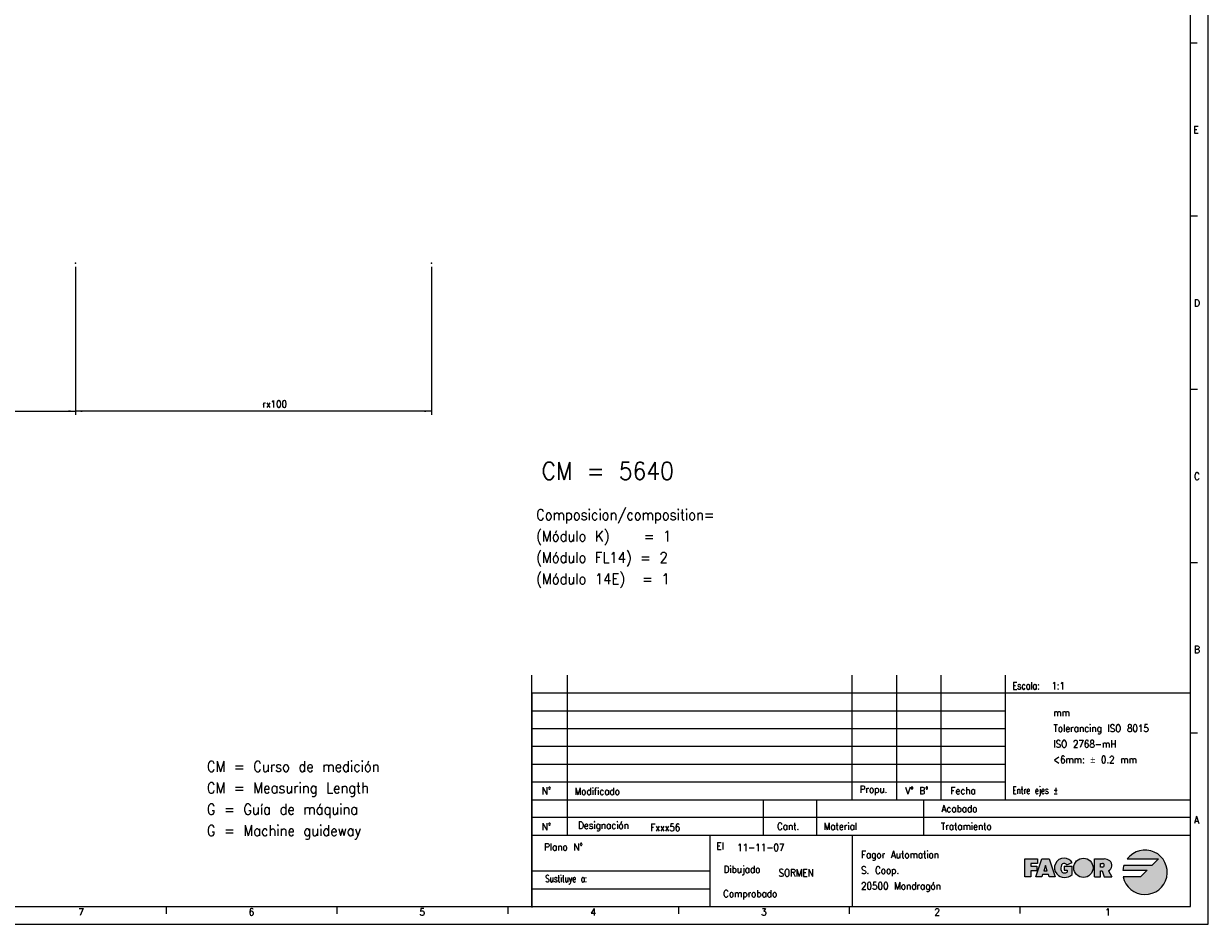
# Model space of a CAD drawing. Header units: inches. Extents: x -381 to 6628, y -418 to 176.
# Tile 10 of 27: x 126 to 459, y -418 to -165. Entities that reach past the tile are written whole.
import ezdxf

# ---------------------------------------------------------------- set-up
doc = ezdxf.new("R2010")
doc.units = ezdxf.units.IN
doc.layers.add('1', color=7, linetype='Continuous')
doc.styles.add('CONVERTER_12', font='txt.shx', dxfattribs={"width": 0.9})
doc.styles.add('CONVERTER_13', font='txt.shx', dxfattribs={"width": 0.81})
doc.styles.add('CONVERTER_14', font='txt.shx', dxfattribs={"width": 0.72})
doc.dimstyles.new('ME10_DIM_52', dxfattribs={"dimtxt": 2, "dimasz": 2, "dimexe": 1, "dimexo": 1, "dimgap": 1, "dimtad": 1, "dimdsep": 46, "dimtxsty": 'CONVERTER_12', "dimsah": 1, "dimcen": 0.09, "dimclrd": 2, "dimclre": 2, "dimclrt": 2, "dimadec": 0, "dimazin": 0, "dimtfac": 1, "dimtdec": 4, "dimtix": 1, "dimtmove": 0, "dimatfit": 3, "dimfxl": 1, "dimtolj": 1, "dimtzin": 0, "dimarcsym": 0})
doc.dimstyles.new('ME10_DIM_53', dxfattribs={"dimtxt": 2, "dimasz": 2, "dimexe": 1, "dimexo": 1, "dimgap": 1, "dimtad": 1, "dimdsep": 46, "dimtxsty": 'CONVERTER_12', "dimsah": 1, "dimcen": 0.09, "dimclrd": 2, "dimclre": 2, "dimclrt": 2, "dimadec": 0, "dimazin": 0, "dimtfac": 1, "dimtdec": 4, "dimtix": 1, "dimtmove": 0, "dimatfit": 3, "dimfxl": 1, "dimtolj": 1, "dimtzin": 0, "dimarcsym": 0})

# ---------------------------------------------------------------- blocks, each defined once
blk = doc.blocks.new('Alzado1__53', base_point=(-7.61971641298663, -226.9593064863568))
at = {"layer": '1', "color": 7}
blk.add_point((240.680731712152, -232.6909571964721), dxfattribs=at)
blk = doc.blocks.new('1__56', base_point=(-72.84170063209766, -239.5242131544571))
blk.add_blockref('Alzado1__53', (-7.61971641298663, -226.9593064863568))
blk = doc.blocks.new('*D113')
at = {"layer": '1', "color": 2, "linetype": 'Continuous'}
for p, q in [((140.680731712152, -233.6909571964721), (140.680731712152, -275.2266028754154)), ((240.680731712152, -233.6909571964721), (240.680731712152, -275.2266028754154)), ((240.680731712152, -274.2266028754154), (140.680731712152, -274.2266028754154))]:
    blk.add_line(p, q, dxfattribs=at)
at = {"layer": '1', "color": 2}
for points in [[(142.680731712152, -273.9632978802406), (142.680731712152, -274.4899078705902), (140.680731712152, -274.2266028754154)], [(238.680731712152, -274.4899078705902), (238.680731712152, -273.9632978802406), (240.680731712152, -274.2266028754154)]]:
    blk.add_solid(points, dxfattribs=at)
at = {"layer": '1', "color": 2, "insert": (193.1950855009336, -273.2266108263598), "char_height": 2, "attachment_point": 7, "rotation": 0.00013888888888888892, "line_spacing_factor": 0.60024009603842, "style": 'CONVERTER_12'}
blk.add_mtext('\\C2;rx\\C2;100', dxfattribs=at)
blk = doc.blocks.new('*D114')
at = {"layer": '1', "color": 2, "linetype": 'Continuous'}
for p, q in [((40.68073171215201, -233.6909571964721), (40.68073171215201, -275.2266028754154)), ((140.680731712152, -233.6909571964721), (140.680731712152, -275.2266028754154)), ((40.68073171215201, -274.2266028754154), (140.680731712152, -274.2266028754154))]:
    blk.add_line(p, q, dxfattribs=at)
at = {"layer": '1', "color": 2}
for points in [[(42.68073171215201, -273.9632978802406), (42.68073171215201, -274.4899078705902), (40.68073171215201, -274.2266028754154)], [(138.680731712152, -274.4899078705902), (138.680731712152, -273.9632978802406), (140.680731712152, -274.2266028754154)]]:
    blk.add_solid(points, dxfattribs=at)
at = {"layer": '1', "color": 2, "insert": (93.1791434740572, -273.2266028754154), "char_height": 2, "attachment_point": 7, "rotation": 0.00013888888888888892, "line_spacing_factor": 0.60024009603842, "style": 'CONVERTER_12'}
blk.add_mtext('100', dxfattribs=at)
blk = doc.blocks.new('1__57', base_point=(310, -313.5))
at = {"layer": '1', "color": 2, "insert": (270.1, -323.85), "char_height": 3, "attachment_point": 7, "line_spacing_factor": 1.20048019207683, "style": 'CONVERTER_12'}
blk.add_mtext('Composicion/composition=\\P(Módulo K)    = 1\\P(Módulo FL14) = 2\\P(Módulo 14E)  = 1', dxfattribs=at)
blk = doc.blocks.new('Pegar2', base_point=(310, -313.5))
at = {"layer": '1'}
blk.add_blockref('1__57', (310, -313.5), dxfattribs=at)
blk = doc.blocks.new('1__58', base_point=(310, -313.5))
blk.add_blockref('Pegar2', (310, -313.5))
blk = doc.blocks.new('Pegar3', base_point=(310, -313.5))
at = {"layer": '1'}
blk.add_blockref('1__58', (310, -313.5), dxfattribs=at)
blk = doc.blocks.new('1__59', base_point=(310, -313.5))
blk.add_blockref('Pegar3', (310, -313.5))
blk = doc.blocks.new('Pegar4', base_point=(310, -313.5))
at = {"layer": '1'}
blk.add_blockref('1__59', (310, -313.5), dxfattribs=at)
blk = doc.blocks.new('tolerancias', base_point=(401.8687695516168, -383.3796663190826))
at = {"layer": '1', "color": 7}
blk.add_point((401.8687695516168, -383.3796663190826), dxfattribs=at)
blk = doc.blocks.new('Marco_a1', base_point=(38.86876955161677, -121.3796663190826))
at = {"layer": '1', "linetype": 'Continuous'}
h = blk.add_hatch(color=2, dxfattribs=at)
edge = h.paths.add_edge_path()
edge.add_line((442.9654292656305, -401.8802611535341), (435.1283092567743, -401.8802611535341))
edge.add_arc((441.0904292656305, -403.7552611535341), 6.250000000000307, 162.5423968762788, 174.2608295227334)
edge.add_line((434.871757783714, -403.1302611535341), (441.7154292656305, -403.1302611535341))
edge.add_line((441.7154292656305, -403.1302611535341), (439.8404292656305, -405.0052611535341))
edge.add_line((439.8404292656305, -405.0052611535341), (434.9667049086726, -405.0052611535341))
edge.add_arc((441.0904292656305, -403.7552611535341), 6.249999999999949, 191.5369590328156, 503.130102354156)
edge.add_line((436.0904292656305, -400.0052611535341), (444.8404292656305, -400.0052611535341))
edge.add_line((444.8404292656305, -400.0052611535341), (442.9654292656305, -401.8802611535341))
blk.add_hatch(color=2, dxfattribs=at).paths.add_polyline_path([(410.8820959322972, -400.0052611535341), (410.8820959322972, -401.2552611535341), (409.0070959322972, -401.2552611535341), (409.0070959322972, -402.0885944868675), (410.6737625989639, -402.0885944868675), (410.6737625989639, -402.9219278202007), (410.6737625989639, -403.3385944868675), (409.0070959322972, -403.3385944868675), (409.0070959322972, -405.0052611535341), (407.3404292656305, -405.0052611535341), (407.3404292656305, -400.0052611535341)])
h = blk.add_hatch(color=2, dxfattribs=at)
h.paths.add_polyline_path([(415.8820959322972, -405.0052611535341), (414.2154292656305, -405.0052611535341), (414.0070959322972, -404.3802611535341), (412.3404292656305, -404.3802611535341), (412.1320959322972, -405.0052611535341), (410.4654292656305, -405.0052611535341), (412.1320959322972, -400.0052611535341), (414.2154292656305, -400.0052611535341)])
h.paths.add_polyline_path([(412.6876514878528, -403.3385944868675), (413.659873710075, -403.3385944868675), (413.1737625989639, -401.8802611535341)], flags=16)
h = blk.add_hatch(color=2, dxfattribs=at)
edge = h.paths.add_edge_path()
edge.add_arc((418.5607714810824, -402.1093216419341), 3.104272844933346, 223.1289646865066, 312.98327026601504, ccw=False)
edge.add_arc((418.3820959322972, -402.5052611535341), 2.708333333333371, 90, 219.5977388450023, ccw=False)
edge.add_arc((418.3820959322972, -402.5052611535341), 2.708333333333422, 32.578970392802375, 90, ccw=False)
edge.add_line((420.6642732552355, -401.0469278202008), (419.1072386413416, -401.6719278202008))
edge.add_arc((418.3831829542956, -402.0885978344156), 0.8353864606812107, 29.91899816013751, 150.0810018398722)
edge.add_arc((419.6355508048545, -402.6094278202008), 2.187499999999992, 154.6230664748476, 202.6198649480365)
edge.add_arc((418.3855508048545, -403.1302611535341), 0.833333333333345, 202.6198649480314, 270)
edge.add_arc((418.3855508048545, -402.1927611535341), 1.770833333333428, 270, 298.072486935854)
edge.add_line((419.2188841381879, -403.7552611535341), (419.2188841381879, -403.1302611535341))
edge.add_line((419.2188841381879, -403.1302611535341), (418.3855508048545, -403.1302611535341))
edge.add_line((418.3855508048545, -403.1302611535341), (418.3855508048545, -402.0885944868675))
edge.add_line((418.3855508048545, -402.0885944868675), (420.6772174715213, -402.0885944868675))
edge.add_line((420.6772174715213, -402.0885944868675), (420.6772174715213, -404.3802611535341))
h = blk.add_hatch(color=2, dxfattribs=at)
edge = h.paths.add_edge_path()
edge.add_arc((423.7985893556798, -402.5052611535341), 2.708333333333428, 0, 360)
h = blk.add_hatch(color=2, dxfattribs=at)
edge = h.paths.add_edge_path()
edge.add_line((428.6081406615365, -400.0052611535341), (426.9414739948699, -400.0052611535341))
edge.add_line((426.9414739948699, -400.0052611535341), (426.9414739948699, -405.0052611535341))
edge.add_line((426.9414739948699, -405.0052611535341), (428.6081406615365, -405.0052611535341))
edge.add_line((428.6081406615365, -405.0052611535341), (428.6081406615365, -403.3385944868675))
edge.add_line((428.6081406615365, -403.3385944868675), (429.0248073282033, -403.3385944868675))
edge.add_line((429.0248073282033, -403.3385944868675), (429.6498073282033, -405.0052611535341))
edge.add_line((429.6498073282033, -405.0052611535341), (431.7315329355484, -405.0052611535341))
edge.add_line((431.7315329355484, -405.0052611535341), (430.8049584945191, -403.3385944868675))
edge.add_arc((430.1555290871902, -401.8289445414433), 1.643411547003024, 293.2766705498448, 410.7613098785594)
edge.add_arc((429.6498073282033, -402.4481664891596), 2.442905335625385, 50.76130987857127, 90)
edge.add_line((429.6498073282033, -400.0052611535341), (428.6081406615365, -400.0052611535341))
edge = h.paths.add_edge_path(flags=16)
edge.add_line((429.1289739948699, -402.2969278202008), (428.6081406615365, -402.2969278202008))
edge.add_line((428.6081406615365, -402.2969278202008), (428.6081406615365, -401.2552611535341))
edge.add_line((428.6081406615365, -401.2552611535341), (429.1289739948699, -401.2552611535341))
edge.add_arc((429.1289739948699, -401.7760944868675), 0.5208333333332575, -90, 90, ccw=False)
at = {"layer": '1', "color": 2, "linetype": 'Continuous'}
for p, q in [((458.8687695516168, -418.3796663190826), (458.8687695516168, 175.6203336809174)), ((455.7169153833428, -170.8463329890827), (453.7169153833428, -170.8463329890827)), ((455.8687695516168, -219.5129996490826), (453.8687695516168, -219.5129996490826)), ((455.8687695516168, -268.1796663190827), (453.8687695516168, -268.1796663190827)), ((455.8687695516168, -316.8463329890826), (453.8687695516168, -316.8463329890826)), ((268.8687695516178, -353.3796663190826), (453.8687695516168, -353.3796663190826)), ((268.8687695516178, -358.3796663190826), (401.8687695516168, -358.3796663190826)), ((268.8687695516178, -363.3796663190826), (401.8687695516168, -363.3796663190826)), ((455.8687695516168, -364.7129996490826), (453.8687695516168, -364.7129996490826)), ((268.8687695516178, -368.3796663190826), (401.8687695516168, -368.3796663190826)), ((268.8687695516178, -373.3796663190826), (401.8687695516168, -373.3796663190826)), ((268.8687695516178, -378.3796663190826), (401.8687695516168, -378.3796663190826)), ((453.8687695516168, -388.3796663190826), (268.8687695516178, -388.3796663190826)), ((407.3404292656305, -405.0052611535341), (407.3404292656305, -400.0052611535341)), ((407.3404292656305, -400.0052611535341), (410.8820959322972, -400.0052611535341)), ((410.8820959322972, -401.2552611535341), (409.0070959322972, -401.2552611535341)), ((409.0070959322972, -401.2552611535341), (409.0070959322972, -402.0885944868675)), ((409.0070959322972, -402.0885944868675), (410.6737625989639, -402.0885944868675)), ((410.4654292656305, -405.0052611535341), (412.1320959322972, -400.0052611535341)), ((410.6737625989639, -402.0885944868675), (410.6737625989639, -402.9219278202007)), ((410.8820959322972, -400.0052611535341), (410.8820959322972, -401.2552611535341)), ((412.1320959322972, -400.0052611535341), (414.2154292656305, -400.0052611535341)), ((413.1737625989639, -401.8802611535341), (412.6876514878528, -403.3385944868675)), ((413.659873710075, -403.3385944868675), (413.1737625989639, -401.8802611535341)), ((414.2154292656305, -400.0052611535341), (415.8820959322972, -405.0052611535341)), ((418.3855508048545, -402.0885944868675), (418.3855508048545, -403.1302611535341)), ((418.3855508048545, -402.0885944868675), (420.6772174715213, -402.0885944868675)), ((419.1072386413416, -401.6719278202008), (420.6642732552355, -401.0469278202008)), ((420.6772174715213, -404.3802611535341), (420.6772174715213, -402.0885944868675)), ((426.9414739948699, -405.0052611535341), (426.9414739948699, -400.0052611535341)), ((426.9414739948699, -400.0052611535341), (428.6081406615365, -400.0052611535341)), ((428.6081406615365, -400.0052611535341), (429.6498073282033, -400.0052611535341)), ((428.6081406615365, -402.2969278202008), (428.6081406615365, -401.2552611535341)), ((428.6081406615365, -401.2552611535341), (429.1289739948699, -401.2552611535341)), ((429.1289739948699, -402.2969278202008), (428.6081406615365, -402.2969278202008)), ((442.9654292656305, -401.8802611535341), (435.1283092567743, -401.8802611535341)), ((436.0904292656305, -400.0052611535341), (444.8404292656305, -400.0052611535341)), ((444.8404292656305, -400.0052611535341), (442.9654292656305, -401.8802611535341)), ((409.0070959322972, -405.0052611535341), (407.3404292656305, -405.0052611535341)), ((410.6737625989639, -403.3385944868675), (409.0070959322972, -403.3385944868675)), ((409.0070959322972, -403.3385944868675), (409.0070959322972, -405.0052611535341)), ((412.1320959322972, -405.0052611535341), (410.4654292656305, -405.0052611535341)), ((410.6737625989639, -402.9219278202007), (410.6737625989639, -403.3385944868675)), ((412.3404292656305, -404.3802611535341), (412.1320959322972, -405.0052611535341)), ((414.0070959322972, -404.3802611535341), (412.3404292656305, -404.3802611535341)), ((412.6876514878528, -403.3385944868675), (413.659873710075, -403.3385944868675)), ((414.2154292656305, -405.0052611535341), (414.0070959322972, -404.3802611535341)), ((415.8820959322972, -405.0052611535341), (414.2154292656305, -405.0052611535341)), ((418.3855508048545, -403.1302611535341), (419.2188841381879, -403.1302611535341)), ((419.2188841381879, -403.1302611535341), (419.2188841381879, -403.7552611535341)), ((426.9414739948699, -405.0052611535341), (428.6081406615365, -405.0052611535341)), ((428.6081406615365, -403.3385944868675), (429.0248073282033, -403.3385944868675)), ((428.6081406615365, -405.0052611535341), (428.6081406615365, -403.3385944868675)), ((429.0248073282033, -403.3385944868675), (429.6498073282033, -405.0052611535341)), ((429.6498073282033, -405.0052611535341), (431.7315329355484, -405.0052611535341)), ((430.8049584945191, -403.3385944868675), (431.7315329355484, -405.0052611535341)), ((434.871757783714, -403.1302611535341), (441.7154292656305, -403.1302611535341)), ((439.8404292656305, -405.0052611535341), (434.9667049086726, -405.0052611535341)), ((441.7154292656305, -403.1302611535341), (439.8404292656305, -405.0052611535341)), ((268.8687695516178, -408.3796663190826), (318.8687695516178, -408.3796663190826)), ((166.2217107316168, -413.4260551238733), (166.2217107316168, -415.4260551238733)), ((214.1628872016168, -413.4260551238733), (214.1628872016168, -415.4260551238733)), ((262.104063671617, -413.4260551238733), (262.104063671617, -415.4260551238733)), ((310.0452401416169, -413.4260551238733), (310.0452401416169, -415.4260551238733)), ((357.9864166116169, -413.4260551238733), (357.9864166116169, -415.4260551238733)), ((405.9275930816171, -413.3796663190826), (405.9275930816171, -415.3796663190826)), ((-381.1312304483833, -418.3796663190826), (458.8687695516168, -418.3796663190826))]:
    blk.add_line(p, q, dxfattribs=at)
at = {"layer": '1', "color": 7, "linetype": 'Continuous'}
for p, q in [((453.8687695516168, -413.3796663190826), (453.8687695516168, 170.6203336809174)), ((268.8687695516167, -413.3796663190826), (268.8687695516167, -348.3796663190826)), ((278.8687695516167, -393.3796663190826), (278.8687695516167, -348.3796663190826)), ((358.8687695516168, -383.3796663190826), (358.8687695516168, -348.3796663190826)), ((371.3687695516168, -383.3796663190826), (371.3687695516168, -348.3796663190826)), ((383.8687695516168, -383.3796663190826), (383.8687695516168, -348.3796663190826)), ((401.8687695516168, -383.3796663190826), (401.8687695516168, -348.3796663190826)), ((268.8687695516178, -383.3796663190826), (453.8687695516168, -383.3796663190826)), ((333.8687695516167, -383.3796663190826), (333.8687695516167, -393.3796663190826)), ((348.8687695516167, -383.3796663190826), (348.8687695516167, -393.3796663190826)), ((378.8687695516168, -383.3796663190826), (378.8687695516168, -393.3796663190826)), ((268.8687695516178, -393.3796663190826), (453.8687695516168, -393.3796663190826)), ((318.8687695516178, -393.3796663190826), (318.8687695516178, -403.3796663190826)), ((358.8687695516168, -393.3796663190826), (358.8687695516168, -413.3796663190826)), ((268.8687695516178, -403.3796663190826), (318.8687695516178, -403.3796663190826)), ((318.8687695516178, -403.3796663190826), (318.8687695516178, -408.3796663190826)), ((318.8687695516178, -408.3796663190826), (318.8687695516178, -413.3796663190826)), ((-361.1312304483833, -413.3796663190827), (453.8687695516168, -413.3796663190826))]:
    blk.add_line(p, q, dxfattribs=at)
at = {"layer": '1', "color": 6, "linetype": 'Continuous'}
blk.add_line((268.8687695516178, -353.6147022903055), (268.8687695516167, -413.6147022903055), dxfattribs=at)
at = {"layer": '1', "color": 2, "linetype": 'Continuous'}
blk.add_circle((423.7985893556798, -402.5052611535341), 2.708333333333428, dxfattribs=at)
for centre, radius, start, end in [((441.0904292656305, -403.7552611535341), 6.249999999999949, 191.5369590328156, 143.130102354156), ((418.3820959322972, -402.5052611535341), 2.708333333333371, 90, 219.5977388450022), ((419.6355508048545, -402.6094278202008), 2.187499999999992, 154.6230664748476, 202.6198649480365), ((418.3831829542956, -402.0885978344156), 0.8353864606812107, 29.91899816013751, 150.0810018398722), ((418.3820959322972, -402.5052611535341), 2.708333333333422, 32.57897039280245, 90), ((429.1289739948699, -401.7760944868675), 0.5208333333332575, 270, 90), ((429.6498073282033, -402.4481664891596), 2.442905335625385, 50.76130987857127, 90), ((430.1555290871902, -401.8289445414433), 1.643411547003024, 293.2766705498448, 50.7613098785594), ((441.0904292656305, -403.7552611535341), 6.250000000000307, 162.5423968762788, 174.2608295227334), ((418.5607714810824, -402.1093216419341), 3.104272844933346, 223.1289646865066, 312.983270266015), ((418.3855508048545, -403.1302611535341), 0.833333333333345, 202.6198649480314, 270), ((418.3855508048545, -402.1927611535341), 1.770833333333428, 270, 298.072486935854)]:
    blk.add_arc(centre, radius, start, end, dxfattribs=at)
at = {"layer": '1', "color": 2}
for s, height, style, width, p in [('CM = 5640', 5, 'CONVERTER_12', 0.9, (271.6257590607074, -293.528511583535)), ('Escala:', 2, 'CONVERTER_13', 0.81, (403.8687695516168, -352.3796663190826)), ('El', 2, 'CONVERTER_12', 0.9, (320.7253003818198, -397.3796663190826))]:
    blk.add_text(s, height=height, dxfattribs=dict(at, style=style, width=width)).set_placement(p)
for s, insert, char_height, attachment_point, line_spacing_factor, style in [('E', (454.7169153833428, -195.1796663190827), 2, 4, 1.20048019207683, 'CONVERTER_12'), ('D', (454.8687695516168, -243.8463329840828), 2, 4, 1.20048019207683, 'CONVERTER_12'), ('C', (454.8687695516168, -292.5129996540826), 2, 4, 1.20048019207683, 'CONVERTER_12'), ('B', (454.8687695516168, -341.1796663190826), 2, 4, 1.20048019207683, 'CONVERTER_12'), ('mm\\PTolerancing ISO 8015\\PISO 2768-mH\\P<6mm: {\\Fgdt;`} 0.2 mm', (415.3801489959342, -365.498247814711), 2, 4, 1.32052821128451, 'CONVERTER_12'), ('CM = Curso de medición\\PCM = Measuring Length\\PG = Guía de máquina\\PG = Machine guideway', (177.6157323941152, -394.5604684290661), 3, 7, 1.20048019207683, 'CONVERTER_12'), ('N°', (272.990225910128, -380.8796663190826), 2, 5, 1.32052821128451, 'CONVERTER_12'), ('Modificado', (280.8954422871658, -381.0480826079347), 2, 4, 1.32052821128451, 'CONVERTER_12'), ('Propu.', (360.9564625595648, -380.8119144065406), 2, 4, 1.32052821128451, 'CONVERTER_12'), ('V° B°', (373.7932646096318, -380.8119144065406), 2, 4, 1.20048019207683, 'CONVERTER_12'), ('Fecha', (386.4626283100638, -380.8119144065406), 2, 4, 1.32052821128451, 'CONVERTER_12'), ('Entre ejes ±', (403.8687695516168, -382.3796663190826), 2, 7, 1.32052821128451, 'CONVERTER_14'), ('Acabado', (394.0347511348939, -385.8796663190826), 2, 6, 1.32052821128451, 'CONVERTER_12'), ('Designación', (281.8687695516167, -390.8796663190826), 2, 4, 1.32052821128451, 'CONVERTER_12'), ('A', (454.8687695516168, -389.0463329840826), 2, 4, 1.20048019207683, 'CONVERTER_12'), ('N°', (272.990225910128, -390.9564089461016), 2, 5, 1.32052821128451, 'CONVERTER_12'), ('Cant.', (340.8687695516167, -390.8796663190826), 2, 5, 1.32052821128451, 'CONVERTER_12'), ('Material', (350.8687695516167, -390.8796663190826), 2, 4, 1.32052821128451, 'CONVERTER_12'), ('Tratamiento', (398.0347511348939, -390.8796663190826), 2, 6, 1.32052821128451, 'CONVERTER_12'), ('Plano N°', (283.2007075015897, -396.6351838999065), 2, 6, 1.32052821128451, 'CONVERTER_12'), ('Fagor Automation\\PS. Coop.\\P20500 Mondragón', (361.3421985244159, -403.5150845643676), 2, 4, 1.32052821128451, 'CONVERTER_12'), ('Dibujado', (333.0886147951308, -403.2478935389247), 2, 6, 1.32052821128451, 'CONVERTER_12'), ('Sustituye a:', (284.4291902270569, -405.8796663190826), 2, 6, 1.32052821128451, 'CONVERTER_14'), ('Comprobado', (337.8119788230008, -410.0967713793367), 2, 6, 1.32052821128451, 'CONVERTER_12'), ('7', (141.5259386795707, -414.9260551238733), 2, 4, 1.20048019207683, 'CONVERTER_12'), ('6', (189.3791898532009, -414.9260551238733), 2, 4, 1.20048019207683, 'CONVERTER_12'), ('5', (237.3529070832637, -414.9260551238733), 2, 4, 1.20048019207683, 'CONVERTER_12'), ('4', (285.3640039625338, -414.9260551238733), 2, 4, 1.20048019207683, 'CONVERTER_12'), ('3', (333.2920379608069, -414.9260551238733), 2, 4, 1.20048019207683, 'CONVERTER_12'), ('2', (381.9570048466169, -414.9260551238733), 2, 4, 1.20048019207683, 'CONVERTER_12'), ('1', (429.8981813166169, -414.9260551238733), 2, 4, 1.20048019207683, 'CONVERTER_12')]:
    blk.add_mtext(s, dxfattribs=dict(at, insert=insert, char_height=char_height, attachment_point=attachment_point, line_spacing_factor=line_spacing_factor, style=style))
blk = doc.blocks.new('Top', base_point=(38.86876955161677, -121.3796663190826))
blk.add_blockref('Marco_a1', (38.86876955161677, -121.3796663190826))
blk = doc.blocks.new('_dummy_frame', base_point=(-381.1312304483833, -418.3796663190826))
blk.add_blockref('Top', (38.86876955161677, -121.3796663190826))
at = {"layer": '1'}
blk.add_blockref('tolerancias', (401.8687695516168, -383.3796663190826), dxfattribs=at)
blk = doc.blocks.new('Pegar5', base_point=(-114.2417006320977, -514.4042131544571))
at = {"layer": '1', "color": 7}
blk.add_point((140.680731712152, -232.6909571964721), dxfattribs=at)
at = {"layer": '1'}
blk.add_blockref('1__56', (-72.84170063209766, -239.5242131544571), dxfattribs=at)
dim = blk.add_aligned_dim(p1=(140.680731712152, -232.6909571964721), p2=(40.68073171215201, -232.6909571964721), distance=41.53564567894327, dimstyle='ME10_DIM_53', dxfattribs=at)
dim.commit()
dim.dimension.update_dxf_attribs({"geometry": '*D114', "text_midpoint": (95.2791434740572, -272.2266028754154), "text_rotation": 0.00013888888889})
dim = blk.add_aligned_dim(p1=(140.680731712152, -232.6909571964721), p2=(240.680731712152, -232.6909571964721), distance=-41.53564567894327, dimstyle='ME10_DIM_52', override={"dimpost": 'rx<>'}, dxfattribs=at)
dim.commit()
dim.dimension.update_dxf_attribs({"geometry": '*D113', "text_midpoint": (196.850085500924, -272.2266028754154), "text_rotation": 0.00013888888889})

msp = doc.modelspace()

# ---------------------------------------------------------------- block references
for name, p in [('Pegar5', (-114.2417006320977, -514.4042131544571)), ('Pegar4', (310, -313.5))]:
    msp.add_blockref(name, p)
at = {"layer": '1'}
msp.add_blockref('_dummy_frame', (-381.1312304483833, -418.3796663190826), dxfattribs=at)

# ---------------------------------------------------------------- texts
at = {"layer": '1', "color": 2, "style": 'CONVERTER_12', "width": 0.9}
for s, p in [('1:1', (414.79988074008, -352.3796663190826)), ('Fxxx56', (302.170958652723, -392.1796663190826)), ('11-11-07', (326.554978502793, -397.792656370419)), ('SORMEN', (338.184280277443, -404.920292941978))]:
    msp.add_text(s, height=2, dxfattribs=at).set_placement(p)

doc.saveas('drawing.dxf')
